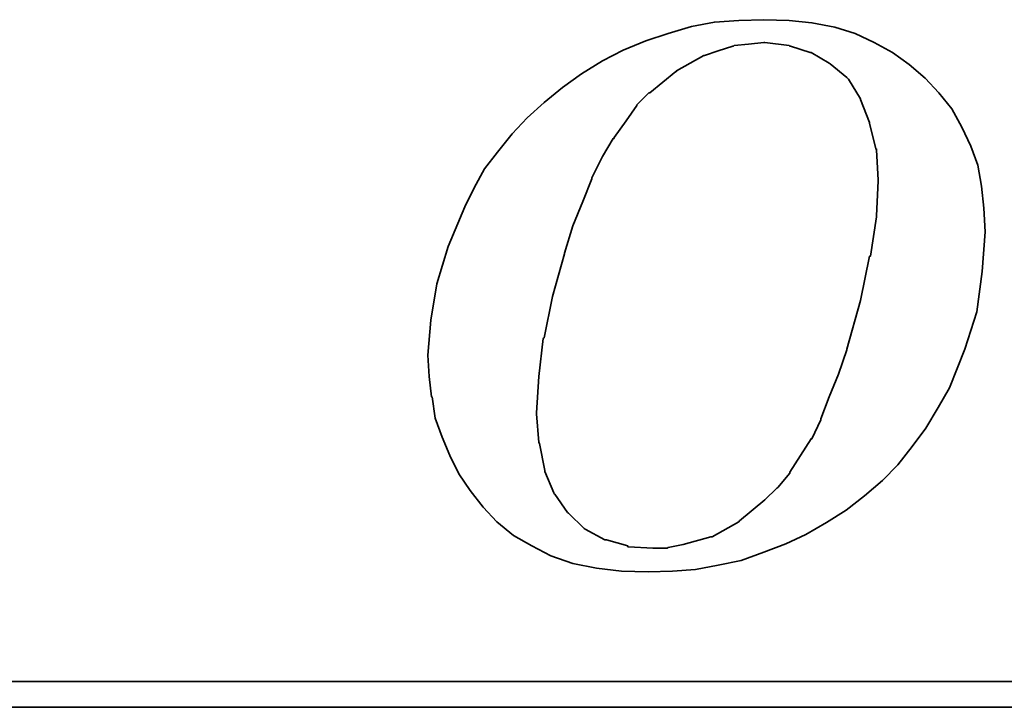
# Model space of a CAD drawing. Header units: inches. Extents: x 37 to 2454, y -1373 to 511.
# Tile 31 of 46: x 218.67 to 226.18, y 162.59 to 167.83. Entities that reach past the tile are written whole.
import ezdxf

# ---------------------------------------------------------------- set-up
doc = ezdxf.new("R2010")
doc.units = ezdxf.units.IN
doc.header["$LTSCALE"] = 0.5
doc.header["$MEASUREMENT"] = 0
doc.layers.add('DIM', color=4, linetype='Continuous')
doc.layers.add('layer 1', color=7, linetype='Continuous')

# ---------------------------------------------------------------- blocks, each defined once
blk = doc.blocks.new('TBI MOTION logo(完整正式版)')
at = {"layer": 'layer 1', "color": 22, "lineweight": 35}
for points, knots in [([(-11.34375, -6.98375), (-11.34375, -6.98375), (-10.91375, -7.43875), (-10.91375, -7.43875), (-10.91375, -7.43875), (-10.91375, -7.43875), (-10.38625, -7.87125), (-10.38625, -7.87125), (-10.38625, -7.87125), (-10.38625, -7.87125), (-9.81125, -8.20375), (-9.81125, -8.20375), (-9.81125, -8.20375), (-9.81125, -8.20375), (-9.21125, -8.51875), (-9.21125, -8.51875), (-9.21125, -8.51875), (-9.21125, -8.51875), (-8.51625, -8.75875), (-8.51625, -8.75875), (-8.51625, -8.75875), (-8.51625, -8.75875), (-7.77125, -8.90375), (-7.77125, -8.90375), (-7.77125, -8.90375), (-7.77125, -8.90375), (-6.97875, -8.99875), (-6.97875, -8.99875), (-6.97875, -8.99875), (-6.97875, -8.99875), (-6.14125, -9.02375), (-6.14125, -9.02375), (-6.14125, -9.02375), (-6.14125, -9.02375), (-5.37125, -8.99875), (-5.37125, -8.99875), (-5.37125, -8.99875), (-5.37125, -8.99875), (-4.65375, -8.94875), (-4.65375, -8.94875), (-4.65375, -8.94875), (-4.65375, -8.94875), (-3.93375, -8.80625), (-3.93375, -8.80625), (-3.93375, -8.80625), (-3.93375, -8.80625), (-3.21375, -8.66375), (-3.21375, -8.66375), (-3.21375, -8.66375), (-3.21375, -8.66375), (-2.49375, -8.39875), (-2.49375, -8.39875), (-2.49375, -8.39875), (-2.49375, -8.39875), (-1.79875, -8.13375), (-1.79875, -8.13375), (-1.79875, -8.13375), (-1.79875, -8.13375), (-1.17375, -7.84375), (-1.17375, -7.84375), (-1.17375, -7.84375), (-1.17375, -7.84375), (-0.52375, -7.46375), (-0.52375, -7.46375), (-0.52375, -7.46375), (-0.52375, -7.46375), (0.10124, -7.07875), (0.10124, -7.07875), (0.10124, -7.07875), (0.10124, -7.07875), (0.67625, -6.62375), (0.67625, -6.62375), (0.67625, -6.62375), (0.67625, -6.62375), (1.24874, -6.14375), (1.24874, -6.14375), (1.24874, -6.14375), (1.24874, -6.14375), (1.72874, -5.64125), (1.72874, -5.64125), (1.72874, -5.64125), (1.72874, -5.64125), (2.18624, -5.06375), (2.18624, -5.06375), (2.18624, -5.06375), (2.18624, -5.06375), (2.61625, -4.48874), (2.61625, -4.48874), (2.61625, -4.48874), (2.61625, -4.48874), (3.00125, -3.83874), (3.00125, -3.83874), (3.00125, -3.83874), (3.00125, -3.83874), (3.36124, -3.21374), (3.36124, -3.21374), (3.36124, -3.21374), (3.36124, -3.21374), (3.84374, -1.99125), (3.84374, -1.99125), (3.84374, -1.99125), (3.84374, -1.99125), (4.22625, -0.81875), (4.22625, -0.81875), (4.22625, -0.81875), (4.22625, -0.81875), (4.39125, 0.45624), (4.39125, 0.45624), (4.39125, 0.45624), (4.39125, 0.45624), (4.48874, 1.70124), (4.48874, 1.70124), (4.48874, 1.70124), (4.48874, 1.70124), (4.43874, 2.44625), (4.43874, 2.44625), (4.43874, 2.44625), (4.43874, 2.44625), (4.36874, 3.14125), (4.36874, 3.14125), (4.36874, 3.14125), (4.36874, 3.14125), (4.25125, 3.81125), (4.25125, 3.81125), (4.25125, 3.81125), (4.25125, 3.81125), (4.03124, 4.41125), (4.03124, 4.41125), (4.03124, 4.41125), (4.03124, 4.41125), (3.74374, 5.01125), (3.74374, 5.01125), (3.74374, 5.01125), (3.74374, 5.01125), (3.43124, 5.58875), (3.43124, 5.58875), (3.43124, 5.58875), (3.43124, 5.58875), (3.02625, 6.09125), (3.02625, 6.09125), (3.02625, 6.09125), (3.02625, 6.09125), (2.59374, 6.54875), (2.59374, 6.54875), (2.59374, 6.54875), (2.59374, 6.54875), (2.09124, 6.98125), (2.09124, 6.98125), (2.09124, 6.98125), (2.09124, 6.98125), (1.56124, 7.36625), (1.56124, 7.36625), (1.56124, 7.36625), (1.56124, 7.36625), (0.98624, 7.67625), (0.98624, 7.67625), (0.98624, 7.67625), (0.98624, 7.67625), (0.38624, 7.96375), (0.38624, 7.96375), (0.38624, 7.96375), (0.38624, 7.96375), (-0.25875, 8.15625), (-0.25875, 8.15625), (-0.25875, 8.15625), (-0.25875, 8.15625), (-0.98125, 8.30125), (-0.98125, 8.30125), (-0.98125, 8.30125), (-0.98125, 8.30125), (-1.70124, 8.37125), (-1.70124, 8.37125), (-1.70124, 8.37125), (-1.70124, 8.37125), (-2.49375, 8.39624), (-2.49375, 8.39624), (-2.49375, 8.39624), (-2.49375, 8.39624), (-3.28625, 8.37125), (-3.28625, 8.37125), (-3.28625, 8.37125), (-3.28625, 8.37125), (-4.05125, 8.32125), (-4.05125, 8.32125), (-4.05125, 8.32125), (-4.05125, 8.32125), (-4.77375, 8.18125), (-4.77375, 8.18125), (-4.77375, 8.18125), (-4.77375, 8.18125), (-5.51625, 7.96375), (-5.51625, 7.96375), (-5.51625, 7.96375), (-5.51625, 7.96375), (-6.21125, 7.72625), (-6.21125, 7.72625), (-6.21125, 7.72625), (-6.21125, 7.72625), (-6.92875, 7.43625), (-6.92875, 7.43625), (-6.92875, 7.43625), (-6.92875, 7.43625), (-7.57875, 7.10125), (-7.57875, 7.10125), (-7.57875, 7.10125), (-7.57875, 7.10125), (-8.24875, 6.69125), (-8.24875, 6.69125), (-8.24875, 6.69125), (-8.24875, 6.69125), (-8.84875, 6.26125), (-8.84875, 6.26125), (-8.84875, 6.26125), (-8.84875, 6.26125), (-9.42625, 5.78125), (-9.42625, 5.78125), (-9.42625, 5.78125), (-9.42625, 5.78125), (-9.95375, 5.30125), (-9.95375, 5.30125), (-9.95375, 5.30125), (-9.95375, 5.30125), (-10.43375, 4.79624), (-10.43375, 4.79624), (-10.43375, 4.79624), (-10.43375, 4.79624), (-10.88875, 4.22125), (-10.88875, 4.22125), (-10.88875, 4.22125), (-10.88875, 4.22125), (-11.29875, 3.69375), (-11.29875, 3.69375), (-11.29875, 3.69375), (-11.29875, 3.69375), (-11.63375, 3.09125), (-11.63375, 3.09125), (-11.63375, 3.09125), (-11.63375, 3.09125), (-11.91875, 2.49625), (-11.91875, 2.49625), (-11.91875, 2.49625), (-11.91875, 2.49625), (-12.44875, 1.24625), (-12.44875, 1.24625), (-12.44875, 1.24625), (-12.44875, 1.24625), (-12.80875, 0.06874), (-12.80875, 0.06874), (-12.80875, 0.06874), (-12.80875, 0.06874), (-12.99875, -1.07875), (-12.99875, -1.07875), (-12.99875, -1.07875), (-12.99875, -1.07875), (-13.09375, -2.18375), (-13.09375, -2.18375), (-13.09375, -2.18375), (-13.09375, -2.18375), (-13.04875, -2.85375), (-13.04875, -2.85375), (-13.04875, -2.85375), (-13.04875, -2.85375), (-12.97375, -3.50375), (-12.97375, -3.50375), (-12.97375, -3.50375), (-12.97375, -3.50375), (-12.95375, -3.50375), (-12.95375, -3.50375), (-12.95375, -3.50375), (-12.95375, -3.50375), (-12.85375, -4.17375), (-12.85375, -4.17375), (-12.85375, -4.17375), (-12.85375, -4.17375), (-12.63875, -4.77624), (-12.63875, -4.77624), (-12.63875, -4.77624), (-12.63875, -4.77624), (-12.39875, -5.35125), (-12.39875, -5.35125), (-12.39875, -5.35125), (-12.39875, -5.35125), (-12.11375, -5.92875), (-12.11375, -5.92875), (-12.11375, -5.92875), (-12.11375, -5.92875), (-11.75375, -6.45375), (-11.75375, -6.45375), (-11.75375, -6.45375), (-11.75375, -6.45375), (-11.34375, -6.98375), (-11.34375, -6.98375)], [0, 0, 0, 0, 0.01369863, 0.01369863, 0.01369863, 0.01369863, 0.02739726, 0.02739726, 0.02739726, 0.02739726, 0.04109589, 0.04109589, 0.04109589, 0.04109589, 0.05479452, 0.05479452, 0.05479452, 0.05479452, 0.06849315, 0.06849315, 0.06849315, 0.06849315, 0.08219178, 0.08219178, 0.08219178, 0.08219178, 0.09589041, 0.09589041, 0.09589041, 0.09589041, 0.10958904, 0.10958904, 0.10958904, 0.10958904, 0.12328767, 0.12328767, 0.12328767, 0.12328767, 0.1369863, 0.1369863, 0.1369863, 0.1369863, 0.15068493, 0.15068493, 0.15068493, 0.15068493, 0.16438356, 0.16438356, 0.16438356, 0.16438356, 0.17808219, 0.17808219, 0.17808219, 0.17808219, 0.19178082, 0.19178082, 0.19178082, 0.19178082, 0.20547945, 0.20547945, 0.20547945, 0.20547945, 0.21917808, 0.21917808, 0.21917808, 0.21917808, 0.23287671, 0.23287671, 0.23287671, 0.23287671, 0.24657534, 0.24657534, 0.24657534, 0.24657534, 0.26027397, 0.26027397, 0.26027397, 0.26027397, 0.2739726, 0.2739726, 0.2739726, 0.2739726, 0.28767123, 0.28767123, 0.28767123, 0.28767123, 0.30136986, 0.30136986, 0.30136986, 0.30136986, 0.31506849, 0.31506849, 0.31506849, 0.31506849, 0.32876712, 0.32876712, 0.32876712, 0.32876712, 0.34246575, 0.34246575, 0.34246575, 0.34246575, 0.35616438, 0.35616438, 0.35616438, 0.35616438, 0.36986301, 0.36986301, 0.36986301, 0.36986301, 0.38356164, 0.38356164, 0.38356164, 0.38356164, 0.39726027, 0.39726027, 0.39726027, 0.39726027, 0.4109589, 0.4109589, 0.4109589, 0.4109589, 0.42465753, 0.42465753, 0.42465753, 0.42465753, 0.43835616, 0.43835616, 0.43835616, 0.43835616, 0.45205479, 0.45205479, 0.45205479, 0.45205479, 0.46575342, 0.46575342, 0.46575342, 0.46575342, 0.47945205, 0.47945205, 0.47945205, 0.47945205, 0.49315068, 0.49315068, 0.49315068, 0.49315068, 0.50684932, 0.50684932, 0.50684932, 0.50684932, 0.52054795, 0.52054795, 0.52054795, 0.52054795, 0.53424658, 0.53424658, 0.53424658, 0.53424658, 0.54794521, 0.54794521, 0.54794521, 0.54794521, 0.56164384, 0.56164384, 0.56164384, 0.56164384, 0.57534247, 0.57534247, 0.57534247, 0.57534247, 0.5890411, 0.5890411, 0.5890411, 0.5890411, 0.60273973, 0.60273973, 0.60273973, 0.60273973, 0.61643836, 0.61643836, 0.61643836, 0.61643836, 0.63013699, 0.63013699, 0.63013699, 0.63013699, 0.64383562, 0.64383562, 0.64383562, 0.64383562, 0.65753425, 0.65753425, 0.65753425, 0.65753425, 0.67123288, 0.67123288, 0.67123288, 0.67123288, 0.68493151, 0.68493151, 0.68493151, 0.68493151, 0.69863014, 0.69863014, 0.69863014, 0.69863014, 0.71232877, 0.71232877, 0.71232877, 0.71232877, 0.7260274, 0.7260274, 0.7260274, 0.7260274, 0.73972603, 0.73972603, 0.73972603, 0.73972603, 0.75342466, 0.75342466, 0.75342466, 0.75342466, 0.76712329, 0.76712329, 0.76712329, 0.76712329, 0.78082192, 0.78082192, 0.78082192, 0.78082192, 0.79452055, 0.79452055, 0.79452055, 0.79452055, 0.80821918, 0.80821918, 0.80821918, 0.80821918, 0.82191781, 0.82191781, 0.82191781, 0.82191781, 0.83561644, 0.83561644, 0.83561644, 0.83561644, 0.84931507, 0.84931507, 0.84931507, 0.84931507, 0.8630137, 0.8630137, 0.8630137, 0.8630137, 0.87671233, 0.87671233, 0.87671233, 0.87671233, 0.89041096, 0.89041096, 0.89041096, 0.89041096, 0.90410959, 0.90410959, 0.90410959, 0.90410959, 0.91780822, 0.91780822, 0.91780822, 0.91780822, 0.93150685, 0.93150685, 0.93150685, 0.93150685, 0.94520548, 0.94520548, 0.94520548, 0.94520548, 0.95890411, 0.95890411, 0.95890411, 0.95890411, 0.97260274, 0.97260274, 0.97260274, 0.97260274, 0.98630137, 0.98630137, 0.98630137, 0.98630137, 1, 1, 1, 1]), ([(-8.77875, 1.03124), (-8.77875, 1.03124), (-8.51625, 1.89625), (-8.51625, 1.89625), (-8.51625, 1.89625), (-8.51625, 1.89625), (-8.20375, 2.66375), (-8.20375, 2.66375), (-8.20375, 2.66375), (-8.20375, 2.66375), (-7.91625, 3.38125), (-7.91625, 3.38125), (-7.91625, 3.38125), (-7.91625, 3.38125), (-7.91625, 3.40624), (-7.91625, 3.40624), (-7.91625, 3.40624), (-7.91625, 3.40624), (-7.57875, 4.07624), (-7.57875, 4.07624), (-7.57875, 4.07624), (-7.57875, 4.07624), (-7.24375, 4.65125), (-7.24375, 4.65125), (-7.24375, 4.65125), (-7.24375, 4.65125), (-7.21875, 4.65125), (-7.21875, 4.65125), (-7.21875, 4.65125), (-7.21875, 4.65125), (-7.21875, 4.67624), (-7.21875, 4.67624), (-7.21875, 4.67624), (-7.21875, 4.67624), (-6.83625, 5.20375), (-6.83625, 5.20375), (-6.83625, 5.20375), (-6.83625, 5.20375), (-6.49875, 5.68625), (-6.49875, 5.68625), (-6.49875, 5.68625), (-6.49875, 5.68625), (-6.49875, 5.70625), (-6.49875, 5.70625), (-6.49875, 5.70625), (-6.49875, 5.70625), (-6.11625, 6.09125), (-6.11625, 6.09125), (-6.11625, 6.09125), (-6.11625, 6.09125), (-6.09125, 6.09125), (-6.09125, 6.09125), (-6.09125, 6.09125), (-6.09125, 6.09125), (-5.27375, 6.76625), (-5.27375, 6.76625), (-5.27375, 6.76625), (-5.27375, 6.76625), (-5.24875, 6.76625), (-5.24875, 6.76625), (-5.24875, 6.76625), (-5.24875, 6.76625), (-5.24875, 6.78625), (-5.24875, 6.78625), (-5.24875, 6.78625), (-5.24875, 6.78625), (-4.38875, 7.26624), (-4.38875, 7.26624), (-4.38875, 7.26624), (-4.38875, 7.26624), (-4.36125, 7.26624), (-4.36125, 7.26624), (-4.36125, 7.26624), (-4.36125, 7.26624), (-3.93375, 7.41125), (-3.93375, 7.41125), (-3.93375, 7.41125), (-3.93375, 7.41125), (-3.47375, 7.55625), (-3.47375, 7.55625), (-3.47375, 7.55625), (-3.47375, 7.55625), (-3.45375, 7.55625), (-3.45375, 7.55625), (-3.45375, 7.55625), (-3.45375, 7.55625), (-3.42875, 7.58124), (-3.42875, 7.58124), (-3.42875, 7.58124), (-3.42875, 7.58124), (-2.97375, 7.62625), (-2.97375, 7.62625), (-2.97375, 7.62625), (-2.97375, 7.62625), (-2.49375, 7.67625), (-2.49375, 7.67625), (-2.49375, 7.67625), (-2.49375, 7.67625), (-2.46875, 7.67625), (-2.46875, 7.67625), (-2.46875, 7.67625), (-2.46875, 7.67625), (-1.70124, 7.58124), (-1.70124, 7.58124), (-1.70124, 7.58124), (-1.70124, 7.58124), (-1.67875, 7.55625), (-1.67875, 7.55625), (-1.67875, 7.55625), (-1.67875, 7.55625), (-1.65375, 7.55625), (-1.65375, 7.55625), (-1.65375, 7.55625), (-1.65375, 7.55625), (-1.03125, 7.36625), (-1.03125, 7.36625), (-1.03125, 7.36625), (-1.03125, 7.36625), (-1.00625, 7.36625), (-1.00625, 7.36625), (-1.00625, 7.36625), (-1.00625, 7.36625), (-0.43124, 7.02624), (-0.43124, 7.02624), (-0.43124, 7.02624), (-0.43124, 7.02624), (-0.40625, 7.00624), (-0.40625, 7.00624), (-0.40625, 7.00624), (-0.40625, 7.00624), (0.12124, 6.57124), (0.12124, 6.57124), (0.12124, 6.57124), (0.12124, 6.57124), (0.14624, 6.54875), (0.14624, 6.54875), (0.14624, 6.54875), (0.14624, 6.54875), (0.17124, 6.52375), (0.17124, 6.52375), (0.17124, 6.52375), (0.17124, 6.52375), (0.55625, 5.89875), (0.55625, 5.89875), (0.55625, 5.89875), (0.55625, 5.89875), (0.55625, 5.87625), (0.55625, 5.87625), (0.55625, 5.87625), (0.55625, 5.87625), (0.84124, 5.15625), (0.84124, 5.15625), (0.84124, 5.15625), (0.84124, 5.15625), (0.84124, 5.13125), (0.84124, 5.13125), (0.84124, 5.13125), (0.84124, 5.13125), (1.03624, 4.31875), (1.03624, 4.31875), (1.03624, 4.31875), (1.03624, 4.31875), (1.05624, 4.31875), (1.05624, 4.31875), (1.05624, 4.31875), (1.05624, 4.31875), (1.05624, 4.29125), (1.05624, 4.29125), (1.05624, 4.29125), (1.05624, 4.29125), (1.10625, 3.33125), (1.10625, 3.33125), (1.10625, 3.33125), (1.10625, 3.33125), (1.10625, 3.30875), (1.10625, 3.30875), (1.10625, 3.30875), (1.10625, 3.30875), (1.05624, 2.20624), (1.05624, 2.20624), (1.05624, 2.20624), (1.05624, 2.20624), (1.05624, 2.18124), (1.05624, 2.18124), (1.05624, 2.18124), (1.05624, 2.18124), (0.86624, 0.93624), (0.86624, 0.93624), (0.86624, 0.93624), (0.86624, 0.93624), (0.84124, 0.93624), (0.84124, 0.93624), (0.84124, 0.93624), (0.84124, 0.93624), (0.55625, -0.45874), (0.55625, -0.45874), (0.55625, -0.45874), (0.55625, -0.45874), (0.12124, -1.99125), (0.12124, -1.99125), (0.12124, -1.99125), (0.12124, -1.99125), (0.12124, -2.01874), (0.12124, -2.01874), (0.12124, -2.01874), (0.12124, -2.01874), (-0.13874, -2.78375), (-0.13874, -2.78375), (-0.13874, -2.78375), (-0.13874, -2.78375), (-0.43124, -3.50375), (-0.43124, -3.50375), (-0.43124, -3.50375), (-0.43124, -3.50375), (-0.69375, -4.19875), (-0.69375, -4.19875), (-0.69375, -4.19875), (-0.69375, -4.19875), (-0.69375, -4.22375), (-0.69375, -4.22375), (-0.69375, -4.22375), (-0.69375, -4.22375), (-0.98125, -4.82374), (-0.98125, -4.82374), (-0.98125, -4.82374), (-0.98125, -4.82374), (-1.00625, -4.82374), (-1.00625, -4.82374), (-1.00625, -4.82374), (-1.00625, -4.82374), (-1.33875, -5.35125), (-1.33875, -5.35125), (-1.33875, -5.35125), (-1.33875, -5.35125), (-1.67875, -5.87875), (-1.67875, -5.87875), (-1.67875, -5.87875), (-1.67875, -5.87875), (-1.67875, -5.90375), (-1.67875, -5.90375), (-1.67875, -5.90375), (-1.67875, -5.90375), (-2.05875, -6.35875), (-2.05875, -6.35875), (-2.05875, -6.35875), (-2.05875, -6.35875), (-2.08375, -6.38375), (-2.08375, -6.38375), (-2.08375, -6.38375), (-2.08375, -6.38375), (-2.46875, -6.74375), (-2.46875, -6.74375), (-2.46875, -6.74375), (-2.46875, -6.74375), (-3.25875, -7.41625), (-3.25875, -7.41625), (-3.25875, -7.41625), (-3.25875, -7.41625), (-3.28625, -7.43875), (-3.28625, -7.43875), (-3.28625, -7.43875), (-3.28625, -7.43875), (-4.12375, -7.91875), (-4.12375, -7.91875), (-4.12375, -7.91875), (-4.12375, -7.91875), (-4.14875, -7.91875), (-4.14875, -7.91875), (-4.14875, -7.91875), (-4.14875, -7.91875), (-4.17125, -7.91875), (-4.17125, -7.91875), (-4.17125, -7.91875), (-4.17125, -7.91875), (-5.03375, -8.15875), (-5.03375, -8.15875), (-5.03375, -8.15875), (-5.03375, -8.15875), (-5.51625, -8.25625), (-5.51625, -8.25625), (-5.51625, -8.25625), (-5.51625, -8.25625), (-5.54125, -8.27875), (-5.54125, -8.27875), (-5.54125, -8.27875), (-5.54125, -8.27875), (-5.56375, -8.27875), (-5.56375, -8.27875), (-5.56375, -8.27875), (-5.56375, -8.27875), (-5.99625, -8.27875), (-5.99625, -8.27875), (-5.99625, -8.27875), (-5.99625, -8.27875), (-6.76375, -8.23125), (-6.76375, -8.23125), (-6.76375, -8.23125), (-6.76375, -8.23125), (-6.78875, -8.23125), (-6.78875, -8.23125), (-6.78875, -8.23125), (-6.78875, -8.23125), (-6.78875, -8.20375), (-6.78875, -8.20375), (-6.78875, -8.20375), (-6.78875, -8.20375), (-7.45875, -8.01375), (-7.45875, -8.01375), (-7.45875, -8.01375), (-7.45875, -8.01375), (-7.48375, -8.01375), (-7.48375, -8.01375), (-7.48375, -8.01375), (-7.48375, -8.01375), (-7.50875, -8.01375), (-7.50875, -8.01375), (-7.50875, -8.01375), (-7.50875, -8.01375), (-8.13125, -7.67875), (-8.13125, -7.67875), (-8.13125, -7.67875), (-8.13125, -7.67875), (-8.15625, -7.65375), (-8.15625, -7.65375), (-8.15625, -7.65375), (-8.15625, -7.65375), (-8.65875, -7.17375), (-8.65875, -7.17375), (-8.65875, -7.17375), (-8.65875, -7.17375), (-8.68375, -7.14875), (-8.68375, -7.14875), (-8.68375, -7.14875), (-8.68375, -7.14875), (-9.08875, -6.57375), (-9.08875, -6.57375), (-9.08875, -6.57375), (-9.08875, -6.57375), (-9.11375, -6.54875), (-9.11375, -6.54875), (-9.11375, -6.54875), (-9.11375, -6.54875), (-9.11375, -6.52875), (-9.11375, -6.52875), (-9.11375, -6.52875), (-9.11375, -6.52875), (-9.40375, -5.85375), (-9.40375, -5.85375), (-9.40375, -5.85375), (-9.40375, -5.85375), (-9.40375, -5.82875), (-9.40375, -5.82875), (-9.40375, -5.82875), (-9.40375, -5.82875), (-9.56875, -4.96875), (-9.56875, -4.96875), (-9.56875, -4.96875), (-9.56875, -4.96875), (-9.59375, -4.94375), (-9.59375, -4.94375), (-9.59375, -4.94375), (-9.59375, -4.94375), (-9.66375, -4.03375), (-9.66375, -4.03375), (-9.66375, -4.03375), (-9.66375, -4.03375), (-9.66375, -4.00875), (-9.66375, -4.00875), (-9.66375, -4.00875), (-9.66375, -4.00875), (-9.59375, -2.85375), (-9.59375, -2.85375), (-9.59375, -2.85375), (-9.59375, -2.85375), (-9.45125, -1.65875), (-9.45125, -1.65875), (-9.45125, -1.65875), (-9.45125, -1.65875), (-9.42625, -1.63375), (-9.42625, -1.63375), (-9.42625, -1.63375), (-9.42625, -1.63375), (-9.16125, -0.33875), (-9.16125, -0.33875), (-9.16125, -0.33875), (-9.16125, -0.33875), (-8.77875, 1.00624), (-8.77875, 1.00624), (-8.77875, 1.00624), (-8.77875, 1.00624), (-8.77875, 1.03124), (-8.77875, 1.03124)], [0, 0, 0, 0, 0.01020408, 0.01020408, 0.01020408, 0.01020408, 0.02040816, 0.02040816, 0.02040816, 0.02040816, 0.03061224, 0.03061224, 0.03061224, 0.03061224, 0.04081633, 0.04081633, 0.04081633, 0.04081633, 0.05102041, 0.05102041, 0.05102041, 0.05102041, 0.06122449, 0.06122449, 0.06122449, 0.06122449, 0.07142857, 0.07142857, 0.07142857, 0.07142857, 0.08163265, 0.08163265, 0.08163265, 0.08163265, 0.09183673, 0.09183673, 0.09183673, 0.09183673, 0.10204082, 0.10204082, 0.10204082, 0.10204082, 0.1122449, 0.1122449, 0.1122449, 0.1122449, 0.12244898, 0.12244898, 0.12244898, 0.12244898, 0.13265306, 0.13265306, 0.13265306, 0.13265306, 0.14285714, 0.14285714, 0.14285714, 0.14285714, 0.15306122, 0.15306122, 0.15306122, 0.15306122, 0.16326531, 0.16326531, 0.16326531, 0.16326531, 0.17346939, 0.17346939, 0.17346939, 0.17346939, 0.18367347, 0.18367347, 0.18367347, 0.18367347, 0.19387755, 0.19387755, 0.19387755, 0.19387755, 0.20408163, 0.20408163, 0.20408163, 0.20408163, 0.21428571, 0.21428571, 0.21428571, 0.21428571, 0.2244898, 0.2244898, 0.2244898, 0.2244898, 0.23469388, 0.23469388, 0.23469388, 0.23469388, 0.24489796, 0.24489796, 0.24489796, 0.24489796, 0.25510204, 0.25510204, 0.25510204, 0.25510204, 0.26530612, 0.26530612, 0.26530612, 0.26530612, 0.2755102, 0.2755102, 0.2755102, 0.2755102, 0.28571429, 0.28571429, 0.28571429, 0.28571429, 0.29591837, 0.29591837, 0.29591837, 0.29591837, 0.30612245, 0.30612245, 0.30612245, 0.30612245, 0.31632653, 0.31632653, 0.31632653, 0.31632653, 0.32653061, 0.32653061, 0.32653061, 0.32653061, 0.33673469, 0.33673469, 0.33673469, 0.33673469, 0.34693878, 0.34693878, 0.34693878, 0.34693878, 0.35714286, 0.35714286, 0.35714286, 0.35714286, 0.36734694, 0.36734694, 0.36734694, 0.36734694, 0.37755102, 0.37755102, 0.37755102, 0.37755102, 0.3877551, 0.3877551, 0.3877551, 0.3877551, 0.39795918, 0.39795918, 0.39795918, 0.39795918, 0.40816327, 0.40816327, 0.40816327, 0.40816327, 0.41836735, 0.41836735, 0.41836735, 0.41836735, 0.42857143, 0.42857143, 0.42857143, 0.42857143, 0.43877551, 0.43877551, 0.43877551, 0.43877551, 0.44897959, 0.44897959, 0.44897959, 0.44897959, 0.45918367, 0.45918367, 0.45918367, 0.45918367, 0.46938776, 0.46938776, 0.46938776, 0.46938776, 0.47959184, 0.47959184, 0.47959184, 0.47959184, 0.48979592, 0.48979592, 0.48979592, 0.48979592, 0.5, 0.5, 0.5, 0.5, 0.51020408, 0.51020408, 0.51020408, 0.51020408, 0.52040816, 0.52040816, 0.52040816, 0.52040816, 0.53061224, 0.53061224, 0.53061224, 0.53061224, 0.54081633, 0.54081633, 0.54081633, 0.54081633, 0.55102041, 0.55102041, 0.55102041, 0.55102041, 0.56122449, 0.56122449, 0.56122449, 0.56122449, 0.57142857, 0.57142857, 0.57142857, 0.57142857, 0.58163265, 0.58163265, 0.58163265, 0.58163265, 0.59183673, 0.59183673, 0.59183673, 0.59183673, 0.60204082, 0.60204082, 0.60204082, 0.60204082, 0.6122449, 0.6122449, 0.6122449, 0.6122449, 0.62244898, 0.62244898, 0.62244898, 0.62244898, 0.63265306, 0.63265306, 0.63265306, 0.63265306, 0.64285714, 0.64285714, 0.64285714, 0.64285714, 0.65306122, 0.65306122, 0.65306122, 0.65306122, 0.66326531, 0.66326531, 0.66326531, 0.66326531, 0.67346939, 0.67346939, 0.67346939, 0.67346939, 0.68367347, 0.68367347, 0.68367347, 0.68367347, 0.69387755, 0.69387755, 0.69387755, 0.69387755, 0.70408163, 0.70408163, 0.70408163, 0.70408163, 0.71428571, 0.71428571, 0.71428571, 0.71428571, 0.7244898, 0.7244898, 0.7244898, 0.7244898, 0.73469388, 0.73469388, 0.73469388, 0.73469388, 0.74489796, 0.74489796, 0.74489796, 0.74489796, 0.75510204, 0.75510204, 0.75510204, 0.75510204, 0.76530612, 0.76530612, 0.76530612, 0.76530612, 0.7755102, 0.7755102, 0.7755102, 0.7755102, 0.78571429, 0.78571429, 0.78571429, 0.78571429, 0.79591837, 0.79591837, 0.79591837, 0.79591837, 0.80612245, 0.80612245, 0.80612245, 0.80612245, 0.81632653, 0.81632653, 0.81632653, 0.81632653, 0.82653061, 0.82653061, 0.82653061, 0.82653061, 0.83673469, 0.83673469, 0.83673469, 0.83673469, 0.84693878, 0.84693878, 0.84693878, 0.84693878, 0.85714286, 0.85714286, 0.85714286, 0.85714286, 0.86734694, 0.86734694, 0.86734694, 0.86734694, 0.87755102, 0.87755102, 0.87755102, 0.87755102, 0.8877551, 0.8877551, 0.8877551, 0.8877551, 0.89795918, 0.89795918, 0.89795918, 0.89795918, 0.90816327, 0.90816327, 0.90816327, 0.90816327, 0.91836735, 0.91836735, 0.91836735, 0.91836735, 0.92857143, 0.92857143, 0.92857143, 0.92857143, 0.93877551, 0.93877551, 0.93877551, 0.93877551, 0.94897959, 0.94897959, 0.94897959, 0.94897959, 0.95918367, 0.95918367, 0.95918367, 0.95918367, 0.96938776, 0.96938776, 0.96938776, 0.96938776, 0.97959184, 0.97959184, 0.97959184, 0.97959184, 0.98979592, 0.98979592, 0.98979592, 0.98979592, 1, 1, 1, 1]), ([(75.90875, -9.47875), (75.90875, -9.47875), (75.90875, -12.28625), (75.90875, -12.28625), (75.90875, -12.28625), (75.90875, -12.28625), (75.90875, -12.47875), (75.90875, -12.47875), (75.90875, -12.47875), (75.90875, -12.47875), (75.71625, -12.47875), (75.71625, -12.47875), (75.71625, -12.47875), (75.71625, -12.47875), (-88.32875, -12.47875), (-88.32875, -12.47875), (-88.32875, -12.47875), (-88.32875, -12.47875), (-88.32875, -13.29375), (-88.32875, -13.29375), (-88.32875, -13.29375), (-88.32875, -13.29375), (82.89125, -13.29375), (82.89125, -13.29375), (82.89125, -13.29375), (82.89125, -13.29375), (75.90875, -9.47875), (75.90875, -9.47875)], [0, 0, 0, 0, 0.14285714, 0.14285714, 0.14285714, 0.14285714, 0.28571429, 0.28571429, 0.28571429, 0.28571429, 0.42857143, 0.42857143, 0.42857143, 0.42857143, 0.57142857, 0.57142857, 0.57142857, 0.57142857, 0.71428571, 0.71428571, 0.71428571, 0.71428571, 0.85714286, 0.85714286, 0.85714286, 0.85714286, 1, 1, 1, 1])]:
    blk.add_open_spline(points, degree=3, knots=knots, dxfattribs=at)

msp = doc.modelspace()

# ---------------------------------------------------------------- block references
at = {"layer": 'DIM', "color": 7, "xscale": 0.2418647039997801, "yscale": 0.2418647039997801, "zscale": 0.2418647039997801}
msp.add_blockref('TBI MOTION logo(完整正式版)', (224.9515, 165.8036), dxfattribs=at)

doc.saveas('drawing.dxf')
